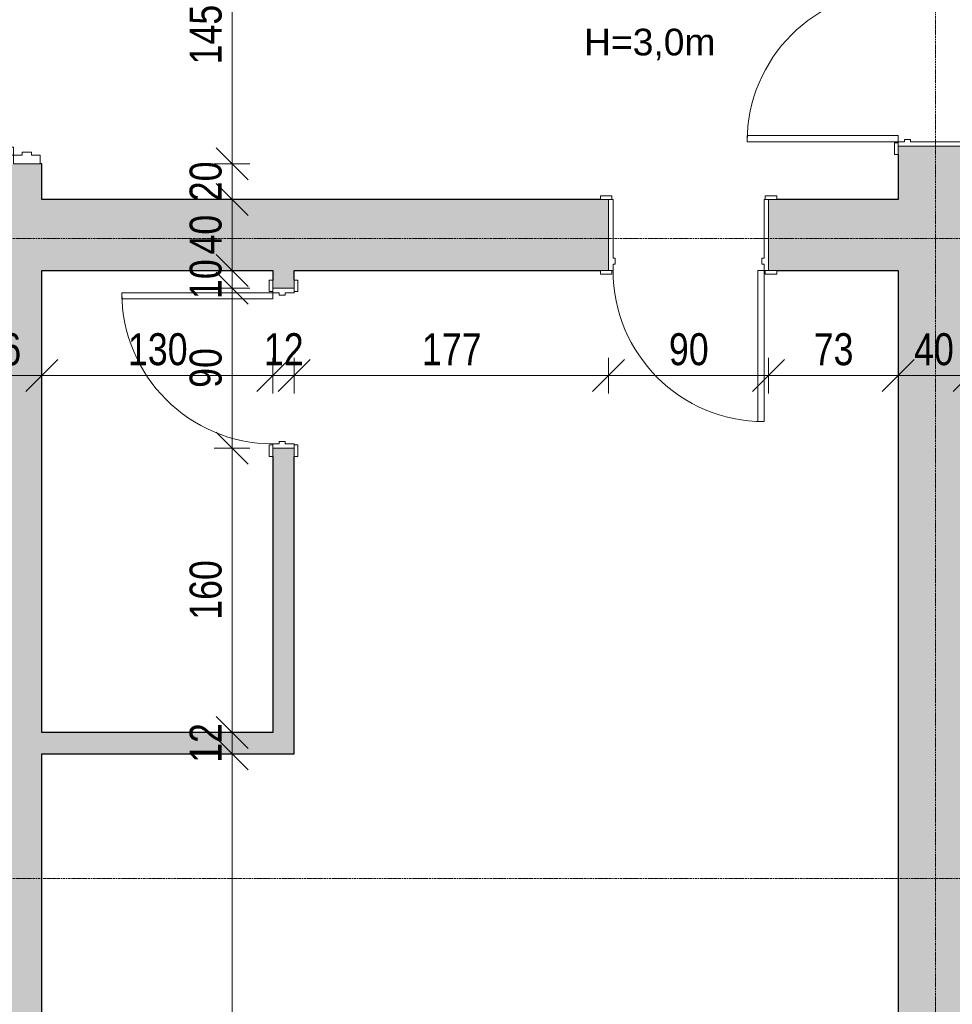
# Model space of a CAD drawing. Header units: centimetres. Extents: x 14852 to 18341, y -10824 to -8518.
# Tile 10 of 20: x 16828 to 17353, y -10037 to -9483. Entities that reach past the tile are written whole.
import ezdxf

# ---------------------------------------------------------------- set-up
doc = ezdxf.new("R2010")
doc.units = ezdxf.units.CM
doc.linetypes.add('Linia siatki', pattern=[0.9925, 0.47, -0.2175, 0.0875, -0.2175])
for name, color, linetype, lineweight in [('A-ANNO-DIMS', 211, 'Continuous', 9), ('A-ANNO-DIMS-100', 211, 'Continuous', 9), ('A-DOOR', 31, 'Continuous', 9), ('A-DOOR-FRAM', 31, 'Continuous', 18), ('A-WALL', 113, 'Continuous', 9), ('A-WALL-PATT', 111, 'Continuous', 25), ('G-ANNO-TEXT', 231, 'Continuous', 9), ('I-WALL', 2, 'Continuous', 9), ('S-GRID', 1, 'Continuous', 9)]:
    doc.layers.add(name, color=color, linetype=linetype, lineweight=lineweight)
doc.styles.add('Arial_1', font='arial.ttf', dxfattribs={"width": 0.8, "height": 18})
doc.styles.add('Arial_2', font='arial.ttf', dxfattribs={"height": 15})
doc.dimstyles.new('Przekątna_-_1_8_mm_Arial', dxfattribs={"dimscale": 30.48, "dimtxt": 18.364669, "dimasz": 0.590551, "dimexe": 0.328084, "dimexo": 0.0625, "dimgap": 0.016404, "dimtad": 1, "dimdec": 0, "dimdsep": 46, "dimtxsty": 'Arial_1', "dimblk1": 'OBLIQUE', "dimblk2": 'OBLIQUE', "dimsah": 1, "dimcen": 0.09, "dimazin": 0, "dimtfac": 1, "dimtdec": 4, "dimtix": 1, "dimtmove": 0, "dimatfit": 3, "dimfxl": 0.328084, "dimfxlon": 1, "dimtvp": 1, "dimtolj": 1, "dimtzin": 0, "dimarcsym": 2})

# ---------------------------------------------------------------- blocks, each defined once
blk = doc.blocks.new('Drzwi-wewnętrzne-jednoskrzydłowe-dwupanelowe-drewniane - 900 x 2100mm-613824-6_Poziom posadzka II pietra inwentaryzacja')
at = {"layer": 'A-DOOR'}
for p, q in [((-49.635, 22.3175), (-43.135, 22.3175)), ((-49.635, 20.3175), (-49.635, 22.3175)), ((-43.135, 22.3175), (-43.135, 20.3175)), ((43.135, 22.3175), (49.635, 22.3175)), ((43.135, 20.3175), (43.135, 22.3175)), ((49.635, 22.3175), (49.635, 20.3175)), ((-43.135, 20.3175), (-49.635, 20.3175)), ((49.635, 20.3175), (43.135, 20.3175)), ((-49.635, -19.6825), (-43.135, -19.6825)), ((-49.635, -21.6825), (-49.635, -19.6825)), ((-43.135, -21.6825), (-49.635, -21.6825)), ((-43.135, -19.6825), (-43.135, -21.6825)), ((43.135, -19.6825), (49.635, -19.6825)), ((43.135, -21.6825), (43.135, -19.6825)), ((49.635, -21.6825), (43.135, -21.6825)), ((49.635, -19.6825), (49.635, -21.6825))]:
    blk.add_line(p, q, dxfattribs=at)
at = {"layer": 'A-DOOR', "lineweight": 18}
for p, q in [((39, -19.6825), (42.5, -19.6825)), ((39, -104.6825), (39, -19.6825)), ((42.5, -19.6825), (42.5, -104.6825)), ((42.5, -104.6825), (39, -104.6825))]:
    blk.add_line(p, q, dxfattribs=at)
at = {"layer": 'A-DOOR'}
blk.add_arc((42.5, -19.6825), 85, 180, 270, dxfattribs=at)
at = {"layer": 'A-DOOR-FRAM'}
for p, q in [((-45, 20.3175), (-42.5, 20.3175)), ((-45, -19.6825), (-45, 20.3175)), ((-42.5, 20.3175), (-42.5, -12.69)), ((42.5, 20.3175), (45, 20.3175)), ((42.5, -12.69), (42.5, 20.3175)), ((45, 20.3175), (45, -19.6825)), ((-42.5, -12.69), (-41.23, -12.69)), ((-42.5, -16.1825), (-42.5, -19.6825)), ((-41.23, -16.1825), (-42.5, -16.1825)), ((-41.23, -12.69), (-41.23, -16.1825)), ((41.23, -12.69), (42.5, -12.69)), ((41.23, -16.1825), (41.23, -12.69)), ((42.5, -16.1825), (41.23, -16.1825)), ((42.5, -19.6825), (42.5, -16.1825)), ((-42.5, -19.6825), (-45, -19.6825)), ((45, -19.6825), (42.5, -19.6825))]:
    blk.add_line(p, q, dxfattribs=at)
blk = doc.blocks.new('Drzwi-korytarz-niesymetryczne-wpuszczane - 1350 x 2000mm-591046-6_Poziom posadzka II pietra inwentaryzacja')
at = {"layer": 'A-DOOR', "lineweight": 18}
for p, q in [((-67.5, -6.365), (-67.5, 83.635)), ((-67.5, 83.635), (-63, 83.635)), ((-63, 83.635), (-63, -6.365)), ((67.5, 38.635), (63, 38.635)), ((63, 38.635), (63, -6.365)), ((67.5, -6.365), (67.5, 38.635)), ((-63, -6.365), (-67.5, -6.365)), ((63, -6.365), (67.5, -6.365))]:
    blk.add_line(p, q, dxfattribs=at)
at = {"layer": 'A-DOOR'}
for centre, radius, start, end in [((-67.5, -6.365), 90, 0, 90), ((67.5, -6.365), 45, 90, 180)]:
    blk.add_arc(centre, radius, start, end, dxfattribs=at)
at = {"layer": 'A-DOOR-FRAM'}
for p, q in [((-67.5, -6.365), (-72.5, -6.365)), ((-72.5, -6.365), (-72.5, -21.365)), ((-67.5, -11.34125), (-67.5, -6.365)), ((67.5, -6.365), (67.5, -11.34125)), ((72.5, -6.365), (67.5, -6.365)), ((72.5, -21.365), (72.5, -6.365)), ((-65.9125, -11.34125), (-67.5, -11.34125)), ((-67.5, -21.365), (-67.5, -16.44375)), ((-67.5, -16.44375), (-65.9125, -16.44375)), ((-65.9125, -16.44375), (-65.9125, -11.34125)), ((67.5, -11.34125), (65.9125, -11.34125)), ((65.9125, -11.34125), (65.9125, -16.44375)), ((65.9125, -16.44375), (67.5, -16.44375)), ((67.5, -16.44375), (67.5, -21.365)), ((-72.5, -21.365), (-67.5, -21.365)), ((67.5, -21.365), (72.5, -21.365))]:
    blk.add_line(p, q, dxfattribs=at)
blk = doc.blocks.new('Drzwi-wewnętrzne-jednoskrzydłowe-dwupanelowe-drewniane - 900 x 2100mm-438152-6_Poziom posadzka II pietra inwentaryzacja')
at = {"layer": 'A-DOOR', "lineweight": 18}
for p, q in [((42.5, 90.68), (39, 90.68)), ((39, 90.68), (39, 5.68)), ((42.5, 5.68), (42.5, 90.68)), ((39, 5.68), (42.5, 5.68))]:
    blk.add_line(p, q, dxfattribs=at)
at = {"layer": 'A-DOOR'}
for p, q in [((-43.14, 7.68), (-49.64, 7.68)), ((-49.64, 7.68), (-49.64, 5.68)), ((-49.64, 5.68), (-43.14, 5.68)), ((-43.14, 5.68), (-43.14, 7.68)), ((49.63, 7.68), (43.13, 7.68)), ((43.13, 7.68), (43.13, 5.68)), ((43.13, 5.68), (49.63, 5.68)), ((49.63, 5.68), (49.63, 7.68)), ((-43.14, -6.32), (-49.64, -6.32)), ((-49.64, -6.32), (-49.64, -8.32)), ((-49.64, -8.32), (-43.14, -8.32)), ((-43.14, -8.32), (-43.14, -6.32)), ((49.63, -6.32), (43.13, -6.32)), ((43.13, -6.32), (43.13, -8.32)), ((43.13, -8.32), (49.63, -8.32)), ((49.63, -8.32), (49.63, -6.32))]:
    blk.add_line(p, q, dxfattribs=at)
blk.add_arc((42.5, 5.68), 85, 90, 180, dxfattribs=at)
at = {"layer": 'A-DOOR-FRAM'}
for p, q in [((-42.5, 5.68), (-45, 5.68)), ((-45, 5.68), (-45, -6.32)), ((-42.5, 2.18), (-42.5, 5.68)), ((42.5, 5.68), (42.5, 2.18)), ((45, 5.68), (42.5, 5.68)), ((45, -6.32), (45, 5.68)), ((-41.23, 2.18), (-42.5, 2.18)), ((-41.23, -1.31), (-41.23, 2.18)), ((42.5, 2.18), (41.23, 2.18)), ((41.23, 2.18), (41.23, -1.31)), ((-42.5, -6.32), (-42.5, -1.31)), ((-42.5, -1.31), (-41.23, -1.31)), ((41.23, -1.31), (42.5, -1.31)), ((42.5, -1.31), (42.5, -6.32)), ((-45, -6.32), (-42.5, -6.32)), ((42.5, -6.32), (45, -6.32))]:
    blk.add_line(p, q, dxfattribs=at)
blk = doc.blocks.new('DIMBLOCK115-6_Poziom posadzka II pietra inwentaryzacja')
at = {"layer": 'A-ANNO-DIMS-100'}
for p, q in [((16794.62, -9682.85), (16794.62, -9672.85)), ((16840.62, -9682.85), (16840.62, -9672.85)), ((16794.62, -9682.85), (16803.62, -9673.85)), ((16840.62, -9682.85), (16849.62, -9673.85)), ((16794.62, -9682.85), (16785.62, -9691.85)), ((16794.62, -9682.85), (16840.62, -9682.85)), ((16794.62, -9682.85), (16794.62, -9692.85)), ((16840.62, -9682.85), (16831.62, -9691.85)), ((16840.62, -9682.85), (16840.62, -9692.85))]:
    blk.add_line(p, q, dxfattribs=at)
at = {"layer": 'A-ANNO-DIMS-100', "color": 0, "insert": (16806.6, -9658.98), "char_height": 18, "width": 26.4451, "attachment_point": 1, "line_spacing_factor": 0.941778, "style": 'Arial_1'}
blk.add_mtext('46', dxfattribs=at)
blk = doc.blocks.new('_Oblique')
at = {"color": 0, "linetype": 'ByBlock', "lineweight": -2}
blk.add_line((-0.5, -0.5), (0.5, 0.5), dxfattribs=at)
blk = doc.blocks.new('DIMBLOCK116-6_Poziom posadzka II pietra inwentaryzacja')
at = {"layer": 'A-ANNO-DIMS-100'}
for p, q in [((16840.62, -9682.85), (16840.62, -9672.85)), ((16970.62, -9682.85), (16970.62, -9672.85)), ((16840.62, -9682.85), (16849.62, -9673.85)), ((16970.62, -9682.85), (16979.62, -9673.85)), ((16840.62, -9682.85), (16831.62, -9691.85)), ((16840.62, -9682.85), (16970.62, -9682.85)), ((16840.62, -9682.85), (16840.62, -9692.85)), ((16970.62, -9682.85), (16961.62, -9691.85)), ((16970.62, -9682.85), (16970.62, -9692.85))]:
    blk.add_line(p, q, dxfattribs=at)
at = {"layer": 'A-ANNO-DIMS-100', "color": 0, "insert": (16889.09, -9658.98), "char_height": 18, "width": 39.6677, "attachment_point": 1, "line_spacing_factor": 0.941778, "style": 'Arial_1'}
blk.add_mtext('130', dxfattribs=at)
blk = doc.blocks.new('DIMBLOCK117-6_Poziom posadzka II pietra inwentaryzacja')
at = {"layer": 'A-ANNO-DIMS-100'}
for p, q in [((16970.62, -9682.85), (16970.62, -9672.85)), ((16982.62, -9682.85), (16982.62, -9672.85)), ((16970.62, -9682.85), (16979.62, -9673.85)), ((16982.62, -9682.85), (16991.62, -9673.85)), ((16970.62, -9682.85), (16961.62, -9691.85)), ((16970.62, -9682.85), (16982.62, -9682.85)), ((16970.62, -9682.85), (16970.62, -9692.85)), ((16982.62, -9682.85), (16973.62, -9691.85)), ((16982.62, -9682.85), (16982.62, -9692.85))]:
    blk.add_line(p, q, dxfattribs=at)
at = {"layer": 'A-ANNO-DIMS-100', "color": 0, "insert": (16965.6, -9658.98), "char_height": 18, "width": 26.4451, "attachment_point": 1, "line_spacing_factor": 0.941778, "style": 'Arial_1'}
blk.add_mtext('12', dxfattribs=at)
blk = doc.blocks.new('DIMBLOCK118-6_Poziom posadzka II pietra inwentaryzacja')
at = {"layer": 'A-ANNO-DIMS-100'}
for p, q in [((16982.62, -9682.85), (16982.62, -9672.85)), ((17159.62, -9682.85), (17159.62, -9672.85)), ((16982.62, -9682.85), (16991.62, -9673.85)), ((17159.62, -9682.85), (17168.62, -9673.85)), ((16982.62, -9682.85), (16973.62, -9691.85)), ((16982.62, -9682.85), (17159.62, -9682.85)), ((16982.62, -9682.85), (16982.62, -9692.85)), ((17159.62, -9682.85), (17150.62, -9691.85)), ((17159.62, -9682.85), (17159.62, -9692.85))]:
    blk.add_line(p, q, dxfattribs=at)
at = {"layer": 'A-ANNO-DIMS-100', "color": 0, "insert": (17054.59, -9658.98), "char_height": 18, "width": 39.6677, "attachment_point": 1, "line_spacing_factor": 0.941778, "style": 'Arial_1'}
blk.add_mtext('177', dxfattribs=at)
blk = doc.blocks.new('DIMBLOCK119-6_Poziom posadzka II pietra inwentaryzacja')
at = {"layer": 'A-ANNO-DIMS-100'}
for p, q in [((17159.62, -9682.85), (17159.62, -9672.85)), ((17249.62, -9682.85), (17249.62, -9672.85)), ((17159.62, -9682.85), (17168.62, -9673.85)), ((17249.62, -9682.85), (17258.62, -9673.85)), ((17159.62, -9682.85), (17150.62, -9691.85)), ((17159.62, -9682.85), (17249.62, -9682.85)), ((17159.62, -9682.85), (17159.62, -9692.85)), ((17249.62, -9682.85), (17240.62, -9691.85)), ((17249.62, -9682.85), (17249.62, -9692.85))]:
    blk.add_line(p, q, dxfattribs=at)
at = {"layer": 'A-ANNO-DIMS-100', "color": 0, "insert": (17193.6, -9658.98), "char_height": 18, "width": 26.4451, "attachment_point": 1, "line_spacing_factor": 0.941778, "style": 'Arial_1'}
blk.add_mtext('90', dxfattribs=at)
blk = doc.blocks.new('DIMBLOCK120-6_Poziom posadzka II pietra inwentaryzacja')
at = {"layer": 'A-ANNO-DIMS-100'}
for p, q in [((17249.62, -9682.85), (17249.62, -9672.85)), ((17322.62, -9682.85), (17322.62, -9672.85)), ((17249.62, -9682.85), (17258.62, -9673.85)), ((17322.62, -9682.85), (17331.62, -9673.85)), ((17249.62, -9682.85), (17240.62, -9691.85)), ((17249.62, -9682.85), (17322.62, -9682.85)), ((17249.62, -9682.85), (17249.62, -9692.85)), ((17322.62, -9682.85), (17313.62, -9691.85)), ((17322.62, -9682.85), (17322.62, -9692.85))]:
    blk.add_line(p, q, dxfattribs=at)
at = {"layer": 'A-ANNO-DIMS-100', "color": 0, "insert": (17275.1, -9658.98), "char_height": 18, "width": 26.4451, "attachment_point": 1, "line_spacing_factor": 0.941778, "style": 'Arial_1'}
blk.add_mtext('73', dxfattribs=at)
blk = doc.blocks.new('DIMBLOCK121-6_Poziom posadzka II pietra inwentaryzacja')
at = {"layer": 'A-ANNO-DIMS-100'}
for p, q in [((17322.62, -9682.85), (17322.62, -9672.85)), ((17362.62, -9682.85), (17362.62, -9672.85)), ((17322.62, -9682.85), (17331.62, -9673.85)), ((17362.62, -9682.85), (17371.62, -9673.85)), ((17322.62, -9682.85), (17313.62, -9691.85)), ((17322.62, -9682.85), (17362.62, -9682.85)), ((17322.62, -9682.85), (17322.62, -9692.85)), ((17362.62, -9682.85), (17353.62, -9691.85)), ((17362.62, -9682.85), (17362.62, -9692.85))]:
    blk.add_line(p, q, dxfattribs=at)
at = {"layer": 'A-ANNO-DIMS-100', "color": 0, "insert": (17331.6, -9658.98), "char_height": 18, "width": 26.4451, "attachment_point": 1, "line_spacing_factor": 0.941778, "style": 'Arial_1'}
blk.add_mtext('40', dxfattribs=at)
blk = doc.blocks.new('DIMBLOCK242-6_Poziom posadzka II pietra inwentaryzacja')
at = {"layer": 'A-ANNO-DIMS-100'}
for p, q in [((16947.65, -9895.71), (16938.65, -9886.71)), ((16947.65, -9895.71), (16937.65, -9895.71)), ((16947.65, -10352.71), (16947.65, -9895.71)), ((16947.65, -9895.71), (16956.65, -9904.71)), ((16947.65, -9895.71), (16957.65, -9895.71)), ((16947.65, -10352.71), (16938.65, -10343.71)), ((16947.65, -10352.71), (16937.65, -10352.71)), ((16947.65, -10352.71), (16956.65, -10361.71)), ((16947.65, -10352.71), (16957.65, -10352.71))]:
    blk.add_line(p, q, dxfattribs=at)
at = {"layer": 'A-ANNO-DIMS-100', "color": 0, "insert": (16923.78, -10140.74), "char_height": 18, "width": 39.6677, "attachment_point": 1, "rotation": 90, "line_spacing_factor": 0.941778, "style": 'Arial_1'}
blk.add_mtext('457', dxfattribs=at)
blk = doc.blocks.new('DIMBLOCK243-6_Poziom posadzka II pietra inwentaryzacja')
at = {"layer": 'A-ANNO-DIMS-100'}
for p, q in [((16947.65, -9883.71), (16938.65, -9874.71)), ((16947.65, -9883.71), (16937.65, -9883.71)), ((16947.65, -9895.71), (16947.65, -9883.71)), ((16947.65, -9883.71), (16956.65, -9892.71)), ((16947.65, -9883.71), (16957.65, -9883.71)), ((16947.65, -9895.71), (16938.65, -9886.71)), ((16947.65, -9895.71), (16937.65, -9895.71)), ((16947.65, -9895.71), (16956.65, -9904.71)), ((16947.65, -9895.71), (16957.65, -9895.71))]:
    blk.add_line(p, q, dxfattribs=at)
at = {"layer": 'A-ANNO-DIMS-100', "color": 0, "insert": (16923.78, -9900.73), "char_height": 18, "width": 26.4451, "attachment_point": 1, "rotation": 90, "line_spacing_factor": 0.941778, "style": 'Arial_1'}
blk.add_mtext('12', dxfattribs=at)
blk = doc.blocks.new('DIMBLOCK244-6_Poziom posadzka II pietra inwentaryzacja')
at = {"layer": 'A-ANNO-DIMS-100'}
for p, q in [((16947.65, -9723.71), (16938.65, -9714.71)), ((16947.65, -9723.71), (16937.65, -9723.71)), ((16947.65, -9883.71), (16947.65, -9723.71)), ((16947.65, -9723.71), (16956.65, -9732.71)), ((16947.65, -9723.71), (16957.65, -9723.71)), ((16947.65, -9883.71), (16938.65, -9874.71)), ((16947.65, -9883.71), (16937.65, -9883.71)), ((16947.65, -9883.71), (16956.65, -9892.71)), ((16947.65, -9883.71), (16957.65, -9883.71))]:
    blk.add_line(p, q, dxfattribs=at)
at = {"layer": 'A-ANNO-DIMS-100', "color": 0, "insert": (16923.78, -9820.24), "char_height": 18, "width": 39.6677, "attachment_point": 1, "rotation": 90, "line_spacing_factor": 0.941778, "style": 'Arial_1'}
blk.add_mtext('160', dxfattribs=at)
blk = doc.blocks.new('DIMBLOCK245-6_Poziom posadzka II pietra inwentaryzacja')
at = {"layer": 'A-ANNO-DIMS-100'}
for p, q in [((16947.65, -9633.71), (16938.65, -9624.71)), ((16947.65, -9633.71), (16937.65, -9633.71)), ((16947.65, -9723.71), (16947.65, -9633.71)), ((16947.65, -9633.71), (16956.65, -9642.71)), ((16947.65, -9633.71), (16957.65, -9633.71)), ((16947.65, -9723.71), (16938.65, -9714.71)), ((16947.65, -9723.71), (16937.65, -9723.71)), ((16947.65, -9723.71), (16956.65, -9732.71)), ((16947.65, -9723.71), (16957.65, -9723.71))]:
    blk.add_line(p, q, dxfattribs=at)
at = {"layer": 'A-ANNO-DIMS-100', "color": 0, "insert": (16923.78, -9689.73), "char_height": 18, "width": 26.4451, "attachment_point": 1, "rotation": 90, "line_spacing_factor": 0.941778, "style": 'Arial_1'}
blk.add_mtext('90', dxfattribs=at)
blk = doc.blocks.new('DIMBLOCK246-6_Poziom posadzka II pietra inwentaryzacja')
at = {"layer": 'A-ANNO-DIMS-100'}
for p, q in [((16947.65, -9623.71), (16938.65, -9614.71)), ((16947.65, -9623.71), (16937.65, -9623.71)), ((16947.65, -9633.71), (16938.65, -9624.71)), ((16947.65, -9633.71), (16947.65, -9623.71)), ((16947.65, -9623.71), (16956.65, -9632.71)), ((16947.65, -9623.71), (16957.65, -9623.71)), ((16947.65, -9633.71), (16937.65, -9633.71)), ((16947.65, -9633.71), (16956.65, -9642.71)), ((16947.65, -9633.71), (16957.65, -9633.71))]:
    blk.add_line(p, q, dxfattribs=at)
at = {"layer": 'A-ANNO-DIMS-100', "color": 0, "insert": (16923.78, -9639.73), "char_height": 18, "width": 26.4451, "attachment_point": 1, "rotation": 90, "line_spacing_factor": 0.941778, "style": 'Arial_1'}
blk.add_mtext('10', dxfattribs=at)
blk = doc.blocks.new('DIMBLOCK247-6_Poziom posadzka II pietra inwentaryzacja')
at = {"layer": 'A-ANNO-DIMS-100'}
for p, q in [((16947.65, -9583.71), (16938.65, -9574.71)), ((16947.65, -9583.71), (16937.65, -9583.71)), ((16947.65, -9623.71), (16947.65, -9583.71)), ((16947.65, -9583.71), (16956.65, -9592.71)), ((16947.65, -9583.71), (16957.65, -9583.71)), ((16947.65, -9623.71), (16938.65, -9614.71)), ((16947.65, -9623.71), (16937.65, -9623.71)), ((16947.65, -9623.71), (16956.65, -9632.71)), ((16947.65, -9623.71), (16957.65, -9623.71))]:
    blk.add_line(p, q, dxfattribs=at)
at = {"layer": 'A-ANNO-DIMS-100', "color": 0, "insert": (16923.78, -9614.73), "char_height": 18, "width": 26.4451, "attachment_point": 1, "rotation": 90, "line_spacing_factor": 0.941778, "style": 'Arial_1'}
blk.add_mtext('40', dxfattribs=at)
blk = doc.blocks.new('DIMBLOCK248-6_Poziom posadzka II pietra inwentaryzacja')
at = {"layer": 'A-ANNO-DIMS-100'}
for p, q in [((16947.65, -9563.71), (16938.65, -9554.71)), ((16947.65, -9563.71), (16937.65, -9563.71)), ((16947.65, -9583.71), (16947.65, -9563.71)), ((16947.65, -9563.71), (16956.65, -9572.71)), ((16947.65, -9563.71), (16957.65, -9563.71)), ((16947.65, -9583.71), (16938.65, -9574.71)), ((16947.65, -9583.71), (16937.65, -9583.71)), ((16947.65, -9583.71), (16956.65, -9592.71)), ((16947.65, -9583.71), (16957.65, -9583.71))]:
    blk.add_line(p, q, dxfattribs=at)
at = {"layer": 'A-ANNO-DIMS-100', "color": 0, "insert": (16923.78, -9584.73), "char_height": 18, "width": 26.4451, "attachment_point": 1, "rotation": 90, "line_spacing_factor": 0.941778, "style": 'Arial_1'}
blk.add_mtext('20', dxfattribs=at)
blk = doc.blocks.new('DIMBLOCK249-6_Poziom posadzka II pietra inwentaryzacja')
at = {"layer": 'A-ANNO-DIMS-100'}
for p, q in [((16947.65, -9418.71), (16938.65, -9409.71)), ((16947.65, -9418.71), (16937.65, -9418.71)), ((16947.65, -9563.71), (16947.65, -9418.71)), ((16947.65, -9418.71), (16956.65, -9427.71)), ((16947.65, -9418.71), (16957.65, -9418.71)), ((16947.65, -9563.71), (16938.65, -9554.71)), ((16947.65, -9563.71), (16937.65, -9563.71)), ((16947.65, -9563.71), (16956.65, -9572.71)), ((16947.65, -9563.71), (16957.65, -9563.71))]:
    blk.add_line(p, q, dxfattribs=at)
at = {"layer": 'A-ANNO-DIMS-100', "color": 0, "insert": (16923.78, -9507.74), "char_height": 18, "width": 39.6677, "attachment_point": 1, "rotation": 90, "line_spacing_factor": 0.941778, "style": 'Arial_1'}
blk.add_mtext('145', dxfattribs=at)

msp = doc.modelspace()

# ---------------------------------------------------------------- hatches: boundary and pattern name
at = {"layer": 'A-WALL-PATT', "lineweight": 9}
h = msp.add_hatch(color=256, dxfattribs=at)
h.paths.add_polyline_path([(16794.62, -10352.71), (16840.62, -10352.71), (16840.62, -9563.71), (16794.62, -9563.71), (16794.62, -10350.71)])
h.paths.add_polyline_path([(16839.62, -9418.71), (16840.62, -9418.71), (16840.62, -8812.71), (16794.62, -8812.71), (16794.62, -9418.71), (16834.7, -9418.71)])
h = msp.add_hatch(color=256, dxfattribs=at)
h.paths.add_polyline_path([(17342.62, -10352.71), (17362.62, -10352.71), (17362.62, -9553.71), (17322.62, -9553.71), (17322.62, -10352.71)])
h.paths.add_polyline_path([(17326.12, -9463.71), (17362.62, -9463.71), (17362.62, -9408.71), (17322.62, -9408.71), (17322.62, -9463.71)])
h.paths.add_polyline_path([(17362.62, -9396.71), (17362.62, -8905.71), (17322.62, -8905.71), (17322.62, -9396.71), (17342.62, -9396.71)])
h = msp.add_hatch(color=256, dxfattribs=at)
h.paths.add_polyline_path([(17583.59, -9623.71), (17603.95, -9623.71), (17603.95, -9583.71), (17578.95, -9583.71), (17578.95, -9623.71)])
h.paths.add_polyline_path([(17254.26, -9623.71), (17322.62, -9623.71), (17322.62, -9583.71), (17249.62, -9583.71), (17249.62, -9623.71)])
h.paths.add_polyline_path([(17154.99, -9623.71), (17159.62, -9623.71), (17159.62, -9583.71), (16840.62, -9583.71), (16840.62, -9623.71), (17049.33, -9623.71)])
h.paths.add_polyline_path([(17484.32, -9623.71), (17488.95, -9623.71), (17488.95, -9583.71), (17362.62, -9583.71), (17362.62, -9623.71)])
h = msp.add_hatch(color=256, dxfattribs=at)
h.paths.add_polyline_path([(16982.62, -9895.71), (16982.62, -9723.71), (16970.62, -9723.71), (16970.62, -9895.71)])
h.paths.add_polyline_path([(16982.62, -9633.71), (16982.62, -9623.71), (16970.62, -9623.71), (16970.62, -9633.71), (16977.62, -9633.71)])
msp.add_hatch(color=256, dxfattribs=at).paths.add_polyline_path([(16970.62, -9895.71), (16970.62, -9883.71), (16840.62, -9883.71), (16840.62, -9895.71)])

# ---------------------------------------------------------------- linework, layer by layer
at = {"layer": 'A-WALL', "lineweight": 25}
for p, q in [((16840.62, -9563.71), (16839.62, -9563.71)), ((16840.62, -9583.71), (16840.62, -9563.71)), ((16840.62, -9883.71), (16840.62, -9623.71)), ((16970.62, -9623.71), (16970.62, -9629.08)), ((16982.62, -9629.08), (16982.62, -9623.71)), ((16970.62, -9728.35), (16970.62, -9883.71)), ((16982.62, -9895.71), (16982.62, -9728.35)), ((16970.62, -9883.71), (16840.62, -9883.71)), ((16840.62, -10352.71), (16840.62, -9895.71)), ((16840.62, -9895.71), (16982.62, -9895.71))]:
    msp.add_line(p, q, dxfattribs=at)
at = {"layer": 'I-WALL', "lineweight": 25}
for p, q in [((17322.62, -9558.35), (17322.62, -9583.71)), ((17154.99, -9583.71), (16840.62, -9583.71)), ((17322.62, -9583.71), (17254.26, -9583.71)), ((16840.62, -9623.71), (16970.62, -9623.71)), ((16982.62, -9623.71), (17154.99, -9623.71)), ((17254.26, -9623.71), (17322.62, -9623.71)), ((17322.62, -9623.71), (17322.62, -10352.71))]:
    msp.add_line(p, q, dxfattribs=at)
at = {"layer": 'S-GRID', "linetype": 'Linia siatki'}
for p, q in [((17343.62, -8517.72), (17343.62, -10764.35)), ((14852.38, -9605.71), (18281.26, -9605.71)), ((14852.38, -9965.71), (18281.26, -9965.71))]:
    msp.add_line(p, q, dxfattribs=at)

# ---------------------------------------------------------------- block references
at = {"layer": 'A-DOOR'}
for name, p, rotation in [('Drzwi-korytarz-niesymetryczne-wpuszczane - 1350 x 2000mm-591046-6_Poziom posadzka II pietra inwentaryzacja', (16818.26, -9491.21), 89.99999999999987), ('Drzwi-wewnętrzne-jednoskrzydłowe-dwupanelowe-drewniane - 900 x 2100mm-613824-6_Poziom posadzka II pietra inwentaryzacja', (17342.31, -9508.71), 269.9999999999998), ('Drzwi-wewnętrzne-jednoskrzydłowe-dwupanelowe-drewniane - 900 x 2100mm-438152-6_Poziom posadzka II pietra inwentaryzacja', (16976.31, -9678.71), 90)]:
    msp.add_blockref(name, p, dxfattribs=dict(at, rotation=rotation))
msp.add_blockref('Drzwi-wewnętrzne-jednoskrzydłowe-dwupanelowe-drewniane - 900 x 2100mm-613824-6_Poziom posadzka II pietra inwentaryzacja', (17204.62, -9604.03), dxfattribs=at)

# ---------------------------------------------------------------- texts
at = {"layer": 'G-ANNO-TEXT', "color": 7, "insert": (17145.85, -9487.64), "char_height": 15, "width": 91.3924, "attachment_point": 1, "style": 'Arial_2'}
msp.add_mtext('H=3,0m', dxfattribs=at)

# ---------------------------------------------------------------- dimensions: what is measured, and where the dimension line sits
at = {"layer": 'A-ANNO-DIMS'}
for base, p1, p2, override, picture, middle in [((16947.65, -9418.71), (16937.65, -9563.71), (16937.65, -9418.71), {"dimpost": '<>', "dimfxl": 145}, 'DIMBLOCK249-6_Poziom posadzka II pietra inwentaryzacja', (16937.96, -9491.21)), ((16947.65, -9563.71), (16937.65, -9583.71), (16937.65, -9563.71), {"dimpost": '<>', "dimfxl": 20}, 'DIMBLOCK248-6_Poziom posadzka II pietra inwentaryzacja', (16937.96, -9573.71)), ((16947.65, -9583.71), (16937.65, -9623.71), (16937.65, -9583.71), {"dimpost": '<>', "dimfxl": 40}, 'DIMBLOCK247-6_Poziom posadzka II pietra inwentaryzacja', (16937.96, -9603.71)), ((16947.65, -9623.71), (16937.65, -9633.71), (16937.65, -9623.71), {"dimpost": '<>', "dimfxl": 10}, 'DIMBLOCK246-6_Poziom posadzka II pietra inwentaryzacja', (16937.96, -9628.71)), ((16947.65, -9633.71), (16937.65, -9723.71), (16937.65, -9633.71), {"dimpost": '<>', "dimfxl": 90}, 'DIMBLOCK245-6_Poziom posadzka II pietra inwentaryzacja', (16937.96, -9678.71)), ((16947.65, -9723.71), (16937.65, -9883.71), (16937.65, -9723.71), {"dimpost": '<>', "dimfxl": 160}, 'DIMBLOCK244-6_Poziom posadzka II pietra inwentaryzacja', (16937.96, -9803.71)), ((16947.65, -9883.71), (16937.65, -9895.71), (16937.65, -9883.71), {"dimpost": '<>', "dimfxl": 12}, 'DIMBLOCK243-6_Poziom posadzka II pietra inwentaryzacja', (16938.11, -9889.71)), ((16947.65, -9895.71), (16937.65, -10352.71), (16937.65, -9895.71), {"dimpost": '<>', "dimfxl": 457}, 'DIMBLOCK242-6_Poziom posadzka II pietra inwentaryzacja', (16938, -10124.21))]:
    dim = msp.add_linear_dim(base=base, p1=p1, p2=p2, angle=90, dimstyle='Przekątna_-_1_8_mm_Arial', override=override, dxfattribs=at)
    dim.commit()
    dim.dimension.update_dxf_attribs({"geometry": picture, "text_midpoint": middle})
for base, p1, p2, override, picture, middle in [((16840.62, -9682.85), (16794.62, -9672.85), (16840.62, -9672.85), {"dimpost": '<>', "dimfxl": 46}, 'DIMBLOCK115-6_Poziom posadzka II pietra inwentaryzacja', (16817.62, -9673.16)), ((16970.62, -9682.85), (16840.62, -9672.85), (16970.62, -9672.85), {"dimpost": '<>', "dimfxl": 130}, 'DIMBLOCK116-6_Poziom posadzka II pietra inwentaryzacja', (16905.62, -9673.15)), ((16982.62, -9682.85), (16970.62, -9672.85), (16982.62, -9672.85), {"dimpost": '<>', "dimfxl": 12}, 'DIMBLOCK117-6_Poziom posadzka II pietra inwentaryzacja', (16976.62, -9673.31)), ((17159.62, -9682.85), (16982.62, -9672.85), (17159.62, -9672.85), {"dimpost": '<>', "dimfxl": 177}, 'DIMBLOCK118-6_Poziom posadzka II pietra inwentaryzacja', (17071.12, -9673.31)), ((17249.62, -9682.85), (17159.62, -9672.85), (17249.62, -9672.85), {"dimpost": '<>', "dimfxl": 90}, 'DIMBLOCK119-6_Poziom posadzka II pietra inwentaryzacja', (17204.62, -9673.16)), ((17322.62, -9682.85), (17249.62, -9672.85), (17322.62, -9672.85), {"dimpost": '<>', "dimfxl": 73}, 'DIMBLOCK120-6_Poziom posadzka II pietra inwentaryzacja', (17286.12, -9673.15)), ((17362.62, -9682.85), (17322.62, -9672.85), (17362.62, -9672.85), {"dimpost": '<>', "dimfxl": 40}, 'DIMBLOCK121-6_Poziom posadzka II pietra inwentaryzacja', (17342.62, -9673.16))]:
    dim = msp.add_linear_dim(base=base, p1=p1, p2=p2, dimstyle='Przekątna_-_1_8_mm_Arial', override=override, dxfattribs=at)
    dim.commit()
    dim.dimension.update_dxf_attribs({"geometry": picture, "text_midpoint": middle})

doc.saveas('drawing.dxf')
